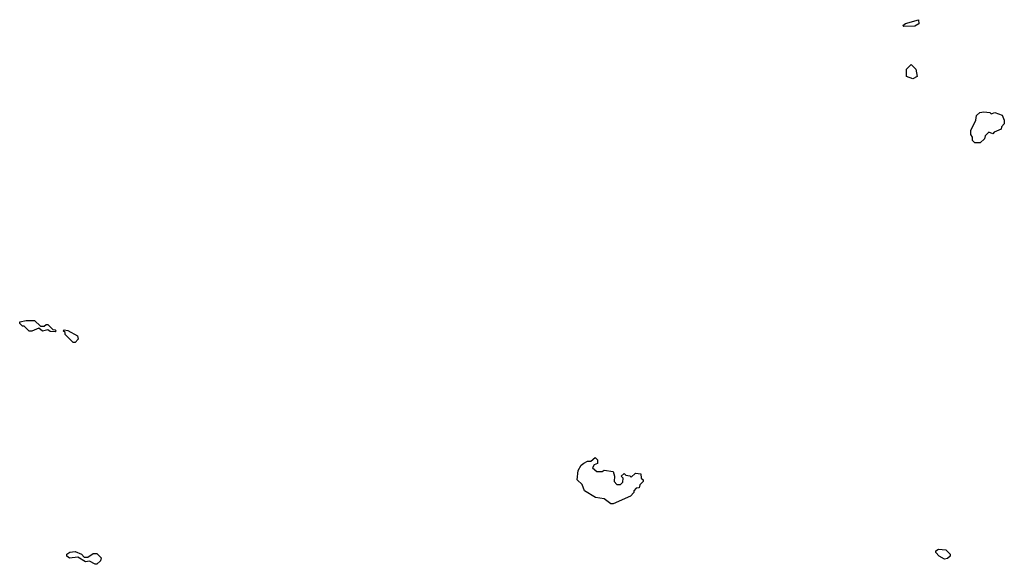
# Model space of a CAD drawing. Extents: x 2219101 to 2444320, y 201258 to 358766.
# Tile 231 of 256: x 2335220 to 2340638, y 349400 to 352398. Entities that reach past the tile are written whole.
import ezdxf

# ---------------------------------------------------------------- set-up
doc = ezdxf.new("R2010")
doc.units = 0

msp = doc.modelspace()

# ---------------------------------------------------------------- linework, layer by layer
at = {"layer": '0CON10XD'}
for points in [[(2340085, 352360), (2340080, 352365), (2340093, 352377), (2340165, 352397.5), (2340167.5, 352375), (2340145, 352362.5), (2340085, 352360)], [(2340135, 352072.5), (2340100, 352085), (2340100, 352125), (2340125, 352150), (2340150, 352125), (2340157.5, 352085), (2340135, 352072.5)], [(2340505, 351720), (2340475, 351720), (2340463, 351733), (2340461.7, 351751.7), (2340452.5, 351765), (2340453, 351787), (2340480, 351845), (2340485, 351870), (2340503, 351887), (2340525, 351890), (2340557, 351887), (2340565, 351880), (2340585, 351887.5), (2340625, 351872.5), (2340636.7, 351845), (2340637.5, 351825), (2340621.7, 351808.3), (2340620, 351795), (2340581.7, 351778.3), (2340575, 351770), (2340551.7, 351778.3), (2340531.7, 351758.3), (2340528.3, 351741.7), (2340505, 351720)], [(2335415, 350680), (2335388.3, 350681.7), (2335375, 350690), (2335345, 350682.5), (2335325, 350700), (2335287, 350683), (2335273, 350683), (2335245, 350710), (2335235, 350710), (2335220, 350725), (2335220, 350735), (2335255, 350742.5), (2335301.7, 350741.7), (2335335, 350710), (2335355, 350710), (2335365, 350720), (2335375, 350720), (2335401.7, 350691.7), (2335415, 350690), (2335420, 350685), (2335415, 350680)], [(2335525, 350620), (2335515, 350620), (2335470, 350665), (2335470, 350675), (2335460, 350685), (2335465, 350690), (2335485, 350687.5), (2335538.3, 350658.3), (2335541.7, 350638.3), (2335525, 350620)], [(2338485, 349732.5), (2338473, 349733), (2338435, 349760), (2338388.3, 349768.3), (2338327.5, 349805), (2338315, 349840), (2338287.5, 349865), (2338293, 349917), (2338310, 349945), (2338323.9, 349956.1), (2338345, 349967.5), (2338361.7, 349968.3), (2338387, 349987), (2338400, 349975), (2338400, 349955), (2338381.7, 349948.3), (2338371.7, 349931.7), (2338395, 349910), (2338425, 349910), (2338435, 349917.5), (2338485, 349910), (2338492.5, 349885), (2338490, 349855), (2338505, 349840), (2338525, 349840), (2338538.3, 349851.7), (2338540, 349875), (2338530, 349885), (2338545, 349900), (2338555, 349890), (2338577, 349887), (2338585, 349880), (2338608.3, 349901.7), (2338638.3, 349898.3), (2338640, 349875), (2338650, 349865), (2338650, 349855), (2338631.7, 349838.3), (2338628.3, 349821.7), (2338611.7, 349818.3), (2338600, 349805), (2338600, 349795), (2338580, 349775), (2338485, 349732.5)], [(2335645, 349400), (2335635, 349400), (2335605, 349417.5), (2335583, 349413), (2335539.3, 349439.3), (2335493.6, 349433.6), (2335480, 349445), (2335480, 349455), (2335495, 349467.5), (2335525, 349470), (2335560, 349455), (2335575, 349440), (2335595, 349440), (2335625, 349460), (2335645, 349460), (2335667.5, 349435), (2335665, 349420), (2335645, 349400)], [(2340308.3, 349428.3), (2340280, 349445), (2340260, 349465), (2340260, 349475), (2340275, 349482.5), (2340315, 349480), (2340340, 349455), (2340340, 349445), (2340325, 349432.5), (2340308.3, 349428.3)]]:
    msp.add_lwpolyline(points, dxfattribs=at)

doc.saveas('drawing.dxf')
